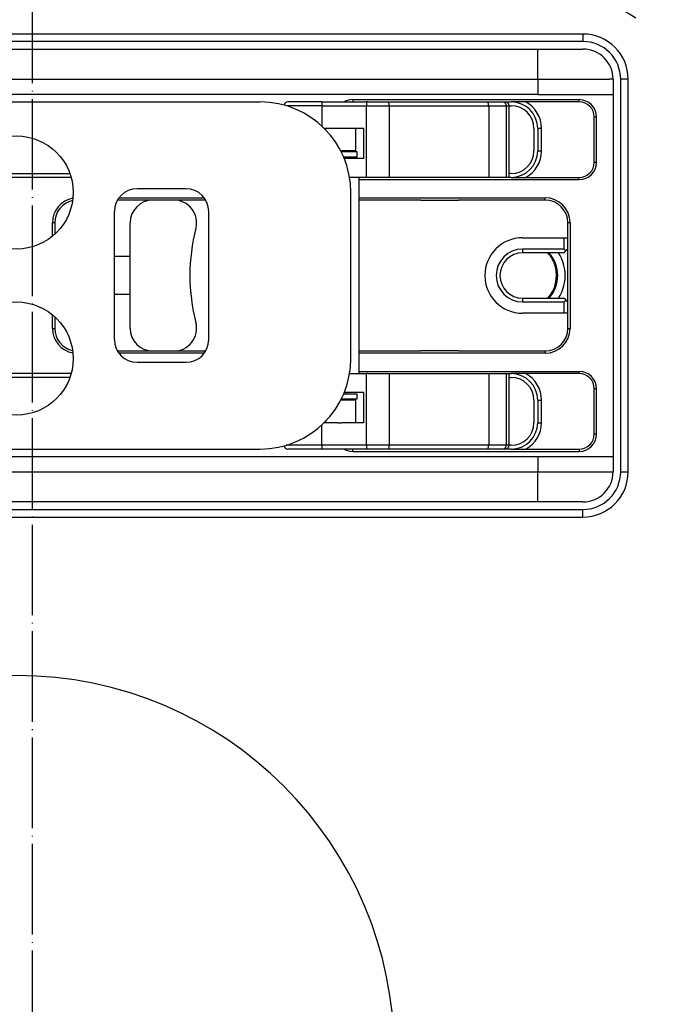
# Model space of a CAD drawing. Extents: x -1765 to 4890, y -3431 to 1272.
# Tile 184 of 189: x 3180 to 3266, y -1715 to -1585. Entities that reach past the tile are written whole.
import ezdxf

# ---------------------------------------------------------------- set-up
doc = ezdxf.new("R2010")
doc.units = 0
doc.linetypes.add('DASHED', pattern=[15, 7, -8])
doc.linetypes.add('DOT_CENTER', pattern=[14, 12, -1, 0, -1])
doc.layers.get('0').update_dxf_attribs({"linetype": 'CONTINUOUS'})
doc.layers.add('1', color=7, linetype='CONTINUOUS')

# ---------------------------------------------------------------- blocks, each defined once
blk = doc.blocks.new('HEADPLATE_EG__263', base_point=(2634.3, -2091.02))
at = {"layer": '1', "color": 1, "linetype": 'DOT_CENTER'}
blk.add_line((3182.06, -1960), (3182.06, -1483.75), dxfattribs=at)
at = {"layer": '1', "color": 7, "linetype": 'DASHED'}
blk.add_circle((3182.06, -1721.88), 158.75, dxfattribs=at)
blk.add_arc((3182.06, -1721.88), 166.69, -72.6343, 72.6343, dxfattribs=at)
blk = doc.blocks.new('Z_STAGE_PLATE__782', base_point=(3259, -1648.88))
at = {"color": 1, "linetype": 'CONTINUOUS'}
for p, q in [((3158, -1588.88), (3202, -1588.88)), ((3202, -1588.88), (3204, -1588.88)), ((3204, -1588.88), (3205, -1588.88)), ((3205, -1588.88), (3207, -1588.88)), ((3207, -1588.88), (3233.5, -1588.88)), ((3233.5, -1588.88), (3235.5, -1588.88)), ((3235.5, -1588.88), (3236, -1588.88)), ((3236, -1588.88), (3236.5, -1588.88)), ((3236.5, -1588.88), (3238.5, -1588.88)), ((3238.5, -1588.88), (3249, -1588.88)), ((3249, -1588.88), (3255, -1588.88)), ((3249, -1592.88), (3249, -1588.88)), ((3158, -1592.88), (3202, -1592.88)), ((3202, -1592.88), (3202.5, -1592.88)), ((3202.5, -1592.88), (3206.5, -1592.88)), ((3206.5, -1592.88), (3206.94, -1592.88)), ((3206.94, -1592.88), (3207, -1592.88)), ((3207, -1592.88), (3233.5, -1592.88)), ((3233.5, -1592.88), (3234, -1592.88)), ((3234, -1592.88), (3238, -1592.88)), ((3238, -1592.88), (3238.44, -1592.88)), ((3238.44, -1592.88), (3238.5, -1592.88)), ((3238.5, -1592.88), (3249, -1592.88)), ((3249, -1592.88), (3258.5, -1592.88)), ((3249, -1592.88), (3249, -1594.88)), ((3259, -1592.88), (3258.5, -1592.88)), ((3259, -1592.88), (3259, -1594.88)), ((3249, -1594.88), (3111, -1594.88)), ((3249, -1594.88), (3259, -1594.88)), ((3259, -1594.88), (3259, -1642.88)), ((3224.5, -1595.58), (3254.5, -1595.58)), ((3224.5, -1595.58), (3224.5, -1595.88)), ((3224.5, -1595.88), (3226.34, -1595.88)), ((3226.5, -1595.88), (3226.34, -1595.88)), ((3226.5, -1595.88), (3229.09, -1595.88)), ((3229.09, -1595.88), (3242.26, -1595.88)), ((3242.26, -1595.88), (3244.35, -1595.88)), ((3244.35, -1595.88), (3244.71, -1595.88)), ((3244.71, -1595.88), (3245.5, -1595.88)), ((3254.5, -1595.88), (3245.5, -1595.88)), ((3254.5, -1595.88), (3254.5, -1595.58)), ((3256.8, -1597.88), (3256.5, -1597.88)), ((3256.5, -1603.88), (3256.5, -1597.88)), ((3256.8, -1603.88), (3256.8, -1597.88)), ((3256.5, -1603.88), (3256.8, -1603.88)), ((3225.31, -1605.88), (3224.5, -1605.88)), ((3226.34, -1605.88), (3225.31, -1605.88)), ((3226.5, -1605.88), (3226.34, -1605.88)), ((3229.34, -1605.88), (3226.5, -1605.88)), ((3242.51, -1605.88), (3229.34, -1605.88)), ((3244.83, -1605.88), (3242.51, -1605.88)), ((3245.21, -1605.88), (3244.83, -1605.88)), ((3245.5, -1605.88), (3245.21, -1605.88)), ((3245.5, -1605.88), (3254.5, -1605.88)), ((3254.5, -1606.18), (3254.5, -1605.88)), ((3225.31, -1606.18), (3254.5, -1606.18)), ((3198, -1608.88), (3193.31, -1608.88)), ((3193.51, -1608.58), (3204.81, -1608.58)), ((3200.8, -1608.88), (3198, -1608.88)), ((3204, -1608.88), (3200.8, -1608.88)), ((3205.01, -1608.88), (3204, -1608.88)), ((3225.31, -1608.58), (3250, -1608.58)), ((3233.5, -1608.88), (3225.31, -1608.88)), ((3233.5, -1608.88), (3238.5, -1608.88)), ((3245.9, -1608.88), (3238.5, -1608.88)), ((3250, -1608.88), (3245.9, -1608.88)), ((3250, -1608.88), (3250, -1608.58)), ((3184.7, -1613.69), (3184.7, -1611.88)), ((3185, -1611.88), (3184.7, -1611.88)), ((3185, -1611.88), (3185, -1613.43)), ((3253.3, -1611.88), (3253, -1611.88)), ((3253, -1613.88), (3253, -1611.88)), ((3253.3, -1611.88), (3253.3, -1625.88)), ((3253, -1615.38), (3253, -1613.88)), ((3253, -1622.38), (3253, -1615.38)), ((3253, -1623.88), (3253, -1622.38)), ((3184.7, -1625.88), (3184.7, -1624.07)), ((3253, -1625.88), (3253, -1623.88)), ((3185, -1624.33), (3185, -1625.88)), ((3184.7, -1625.88), (3185, -1625.88)), ((3253, -1625.88), (3253.3, -1625.88)), ((3193.31, -1628.88), (3198, -1628.88)), ((3204.81, -1629.18), (3193.51, -1629.18)), ((3198, -1628.88), (3200.8, -1628.88)), ((3200.8, -1628.88), (3204.5, -1628.88)), ((3204.5, -1628.88), (3205.01, -1628.88)), ((3225.31, -1628.88), (3233.5, -1628.88)), ((3250, -1629.18), (3225.31, -1629.18)), ((3238.5, -1628.88), (3233.5, -1628.88)), ((3238.5, -1628.88), (3246, -1628.88)), ((3246, -1628.88), (3250, -1628.88)), ((3250, -1628.88), (3250, -1629.18)), ((3224.5, -1631.88), (3225.31, -1631.88)), ((3225.31, -1631.58), (3254.5, -1631.58)), ((3225.31, -1631.88), (3226.34, -1631.88)), ((3226.5, -1631.88), (3226.34, -1631.88)), ((3226.5, -1631.88), (3229.34, -1631.88)), ((3229.34, -1631.88), (3242.51, -1631.88)), ((3242.51, -1631.88), (3244.83, -1631.88)), ((3244.83, -1631.88), (3245.21, -1631.88)), ((3245.21, -1631.88), (3245.5, -1631.88)), ((3254.5, -1631.88), (3245.5, -1631.88)), ((3254.5, -1631.88), (3254.5, -1631.58)), ((3256.8, -1633.88), (3256.5, -1633.88)), ((3256.5, -1639.88), (3256.5, -1633.88)), ((3256.8, -1639.88), (3256.8, -1633.88)), ((3256.8, -1639.88), (3256.5, -1639.88)), ((3224.5, -1642.18), (3224.5, -1641.88)), ((3226.34, -1641.88), (3224.5, -1641.88)), ((3224.5, -1642.18), (3254.5, -1642.18)), ((3226.5, -1641.88), (3226.34, -1641.88)), ((3229.09, -1641.88), (3226.5, -1641.88)), ((3242.26, -1641.88), (3229.09, -1641.88)), ((3244.35, -1641.88), (3242.26, -1641.88)), ((3244.71, -1641.88), (3244.35, -1641.88)), ((3245.5, -1641.88), (3244.71, -1641.88)), ((3245.5, -1641.88), (3254.5, -1641.88)), ((3254.5, -1641.88), (3254.5, -1642.18)), ((3111, -1642.88), (3249, -1642.88)), ((3249, -1642.88), (3249, -1644.88)), ((3249, -1642.88), (3259, -1642.88)), ((3259, -1642.88), (3259, -1644.88)), ((3158, -1644.88), (3202, -1644.88)), ((3202, -1644.88), (3202.5, -1644.88)), ((3202.5, -1644.88), (3206.5, -1644.88)), ((3206.5, -1644.88), (3207, -1644.88)), ((3207, -1644.88), (3233.5, -1644.88)), ((3233.5, -1644.88), (3234, -1644.88)), ((3234, -1644.88), (3238, -1644.88)), ((3238, -1644.88), (3238.5, -1644.88)), ((3238.5, -1644.88), (3249, -1644.88)), ((3249, -1648.88), (3249, -1644.88)), ((3249, -1644.88), (3258.5, -1644.88)), ((3258.5, -1644.88), (3259, -1644.88)), ((3202, -1648.88), (3158, -1648.88)), ((3204, -1648.88), (3202, -1648.88)), ((3205, -1648.88), (3204, -1648.88)), ((3207, -1648.88), (3205, -1648.88)), ((3233.5, -1648.88), (3207, -1648.88)), ((3235.5, -1648.88), (3233.5, -1648.88)), ((3236, -1648.88), (3235.5, -1648.88)), ((3236.5, -1648.88), (3236, -1648.88)), ((3238.5, -1648.88), (3236.5, -1648.88)), ((3249, -1648.88), (3238.5, -1648.88)), ((3255, -1648.88), (3249, -1648.88))]:
    blk.add_line(p, q, dxfattribs=at)
for centre, radius, start, end in [((3255, -1592.88), 4, 0, 90), ((3224.5, -1597.88), 2.3, 90, 119.5918), ((3254.5, -1597.88), 2.3, 0, 90), ((3254.5, -1597.88), 2, 0, 90), ((3254.5, -1603.88), 2.3, -90, 0), ((3254.5, -1603.88), 2, -90, 0), ((3188, -1611.88), 3.3, 100.1768, 180), ((3188, -1611.88), 3, 101.9521, 180), ((3250, -1611.88), 3.3, 0, 90), ((3250, -1611.88), 3, 0, 90), ((3188, -1625.88), 3.3, 180, -100.1768), ((3188, -1625.88), 3, 180, -101.9521), ((3250, -1625.88), 3, -90, 0), ((3250, -1625.88), 3.3, -90, 0), ((3254.5, -1633.88), 2.3, 0, 90), ((3254.5, -1633.88), 2, 0, 90), ((3254.5, -1639.88), 2.3, -90, 0), ((3254.5, -1639.88), 2, -90, 0), ((3224.5, -1639.88), 2.3, -119.5918, -90), ((3255, -1644.88), 4, -90, 0)]:
    blk.add_arc(centre, radius, start, end, dxfattribs=at)
blk = doc.blocks.new('PIN_E7018-23703_1__783', base_point=(3238.5, -1648.88))
at = {"color": 1, "linetype": 'CONTINUOUS'}
for p, q in [((3233.5, -1644.88), (3234, -1644.88)), ((3234, -1644.88), (3238, -1644.88)), ((3238, -1644.88), (3238.5, -1644.88)), ((3235.5, -1648.88), (3233.5, -1648.88)), ((3238.5, -1648.88), (3236.5, -1648.88))]:
    blk.add_line(p, q, dxfattribs=at)
blk = doc.blocks.new('PIN_E7018-23703_2__784', base_point=(3207, -1648.88))
at = {"color": 1, "linetype": 'CONTINUOUS'}
for p, q in [((3202, -1644.88), (3202.5, -1644.88)), ((3202.5, -1644.88), (3206.5, -1644.88)), ((3206.5, -1644.88), (3207, -1644.88)), ((3204, -1648.88), (3202, -1648.88)), ((3207, -1648.88), (3205, -1648.88))]:
    blk.add_line(p, q, dxfattribs=at)
blk = doc.blocks.new('PIN_E7018-23703_7__788', base_point=(3207, -1592.88))
at = {"color": 1, "linetype": 'CONTINUOUS'}
for p, q in [((3202, -1588.88), (3204, -1588.88)), ((3205, -1588.88), (3207, -1588.88)), ((3202, -1592.88), (3202.5, -1592.88)), ((3202.5, -1592.88), (3206.5, -1592.88)), ((3206.5, -1592.88), (3206.94, -1592.88)), ((3206.94, -1592.88), (3207, -1592.88))]:
    blk.add_line(p, q, dxfattribs=at)
blk = doc.blocks.new('PIN_E7018-23703_8__789', base_point=(3238.5, -1592.88))
at = {"color": 1, "linetype": 'CONTINUOUS'}
for p, q in [((3233.5, -1588.88), (3235.5, -1588.88)), ((3236.5, -1588.88), (3238.5, -1588.88)), ((3233.5, -1592.88), (3234, -1592.88)), ((3234, -1592.88), (3238, -1592.88)), ((3238, -1592.88), (3238.44, -1592.88)), ((3238.44, -1592.88), (3238.5, -1592.88))]:
    blk.add_line(p, q, dxfattribs=at)
blk = doc.blocks.new('LATCHPINS__791', base_point=(3238.5, -1648.88))
for name, p in [('PIN_E7018-23703_7__788', (3207, -1592.88)), ('PIN_E7018-23703_8__789', (3238.5, -1592.88)), ('PIN_E7018-23703_2__784', (3207, -1648.88)), ('PIN_E7018-23703_1__783', (3238.5, -1648.88))]:
    blk.add_blockref(name, p)
blk = doc.blocks.new('RAIL_E7018-23701_2__793', base_point=(3224.91, -1605.88))
at = {"color": 1, "linetype": 'CONTINUOUS'}
for p, q in [((3121.04, -1596.38), (3121.54, -1595.88)), ((3121.04, -1596.38), (3121.04, -1599.38)), ((3121.04, -1596.38), (3122.54, -1596.38)), ((3121.54, -1595.88), (3122.54, -1595.88)), ((3122.54, -1596.38), (3122.54, -1595.88)), ((3122.54, -1595.88), (3126.5, -1595.88)), ((3122.54, -1596.38), (3122.54, -1599.38)), ((3126.5, -1595.88), (3127.5, -1595.88)), ((3127.5, -1595.88), (3133.41, -1595.88)), ((3133.41, -1595.88), (3133.5, -1595.88)), ((3133.41, -1596.38), (3133.5, -1596.38)), ((3133.5, -1595.88), (3134.33, -1595.88)), ((3139.3, -1595.88), (3134.33, -1595.88)), ((3139.3, -1595.88), (3142.5, -1595.88)), ((3142.5, -1595.88), (3147.09, -1595.88)), ((3147.09, -1595.88), (3195.41, -1595.88)), ((3195.41, -1595.88), (3206.28, -1595.88)), ((3206.28, -1595.88), (3207.28, -1595.88)), ((3107.91, -1599.38), (3103.91, -1599.38)), ((3103.91, -1602.38), (3103.91, -1599.38)), ((3107.91, -1602.38), (3107.91, -1599.38)), ((3110.5, -1599.38), (3107.91, -1599.38)), ((3111, -1599.38), (3110.5, -1599.38)), ((3111.5, -1599.38), (3111, -1599.38)), ((3121.04, -1599.38), (3111.5, -1599.38)), ((3122.54, -1599.38), (3121.04, -1599.38)), ((3220.91, -1599.38), (3220.71, -1599.38)), ((3222.5, -1599.38), (3220.91, -1599.38)), ((3220.91, -1599.58), (3220.91, -1599.38)), ((3223, -1599.38), (3222.5, -1599.38)), ((3223.5, -1599.38), (3223, -1599.38)), ((3224.91, -1599.38), (3223.5, -1599.38)), ((3224.91, -1602.38), (3224.91, -1599.38)), ((3107.91, -1602.38), (3103.91, -1602.38)), ((3110.5, -1602.38), (3107.91, -1602.38)), ((3110.5, -1602.38), (3111, -1602.38)), ((3111.5, -1602.38), (3111, -1602.38)), ((3121.04, -1602.38), (3111.5, -1602.38)), ((3122.54, -1602.38), (3121.04, -1602.38)), ((3121.04, -1602.38), (3121.04, -1605.38)), ((3122.54, -1602.38), (3122.54, -1605.38)), ((3222.91, -1602.38), (3223, -1602.38)), ((3223.5, -1602.38), (3223, -1602.38)), ((3224.91, -1602.38), (3223.5, -1602.38)), ((3122.54, -1605.38), (3121.04, -1605.38)), ((3121.04, -1605.38), (3121.54, -1605.88)), ((3122.54, -1605.88), (3121.54, -1605.88)), ((3122.54, -1605.38), (3122.54, -1605.88)), ((3127, -1605.88), (3122.54, -1605.88)), ((3128, -1605.88), (3127, -1605.88)), ((3133.41, -1605.88), (3128, -1605.88)), ((3133.5, -1605.38), (3133.41, -1605.38)), ((3133.46, -1605.88), (3133.41, -1605.88)), ((3133.5, -1605.88), (3133.46, -1605.88)), ((3138.43, -1605.88), (3133.5, -1605.88)), ((3138.74, -1605.88), (3138.43, -1605.88)), ((3187.18, -1605.88), (3172.73, -1605.88)), ((3172.88, -1605.38), (3187.03, -1605.38))]:
    blk.add_line(p, q, dxfattribs=at)
blk = doc.blocks.new('RAIL_E7018-23701_1__794', base_point=(3224.91, -1641.88))
at = {"color": 1, "linetype": 'CONTINUOUS'}
for p, q in [((3121.04, -1632.38), (3121.54, -1631.88)), ((3121.54, -1631.88), (3122.54, -1631.88)), ((3122.54, -1631.88), (3127, -1631.88)), ((3122.54, -1632.38), (3122.54, -1631.88)), ((3127, -1631.88), (3128, -1631.88)), ((3128, -1631.88), (3133.41, -1631.88)), ((3133.41, -1631.88), (3133.46, -1631.88)), ((3133.46, -1631.88), (3133.5, -1631.88)), ((3133.5, -1631.88), (3138.43, -1631.88)), ((3138.74, -1631.88), (3138.43, -1631.88)), ((3187.18, -1631.88), (3172.73, -1631.88)), ((3121.04, -1632.38), (3121.04, -1635.38)), ((3121.04, -1632.38), (3122.54, -1632.38)), ((3122.54, -1632.38), (3122.54, -1635.38)), ((3133.41, -1632.38), (3133.5, -1632.38)), ((3187.03, -1632.38), (3172.88, -1632.38)), ((3103.91, -1638.38), (3103.91, -1635.38)), ((3107.91, -1635.38), (3103.91, -1635.38)), ((3110.5, -1635.38), (3107.91, -1635.38)), ((3107.91, -1638.38), (3107.91, -1635.38)), ((3111, -1635.38), (3110.5, -1635.38)), ((3111.5, -1635.38), (3111, -1635.38)), ((3121.04, -1635.38), (3111.5, -1635.38)), ((3122.54, -1635.38), (3121.04, -1635.38)), ((3223, -1635.38), (3222.91, -1635.38)), ((3223.5, -1635.38), (3223, -1635.38)), ((3224.91, -1635.38), (3223.5, -1635.38)), ((3224.91, -1638.38), (3224.91, -1635.38)), ((3107.91, -1638.38), (3103.91, -1638.38)), ((3110.5, -1638.38), (3107.91, -1638.38)), ((3110.5, -1638.38), (3111, -1638.38)), ((3111.5, -1638.38), (3111, -1638.38)), ((3121.04, -1638.38), (3111.5, -1638.38)), ((3121.04, -1638.38), (3121.04, -1641.38)), ((3122.54, -1638.38), (3121.04, -1638.38)), ((3122.54, -1638.38), (3122.54, -1641.38)), ((3220.91, -1638.38), (3220.71, -1638.38)), ((3220.91, -1638.38), (3220.91, -1638.18)), ((3222.5, -1638.38), (3220.91, -1638.38)), ((3222.5, -1638.38), (3223, -1638.38)), ((3223.5, -1638.38), (3223, -1638.38)), ((3224.91, -1638.38), (3223.5, -1638.38)), ((3122.54, -1641.38), (3121.04, -1641.38)), ((3121.04, -1641.38), (3121.54, -1641.88)), ((3122.54, -1641.88), (3121.54, -1641.88)), ((3122.54, -1641.38), (3122.54, -1641.88)), ((3126.5, -1641.88), (3122.54, -1641.88)), ((3127.5, -1641.88), (3126.5, -1641.88)), ((3133.41, -1641.88), (3127.5, -1641.88)), ((3133.5, -1641.38), (3133.41, -1641.38)), ((3133.5, -1641.88), (3133.41, -1641.88)), ((3133.5, -1641.88), (3134.33, -1641.88)), ((3139.3, -1641.88), (3134.33, -1641.88)), ((3139.3, -1641.88), (3142.5, -1641.88)), ((3142.5, -1641.88), (3147.09, -1641.88)), ((3147.09, -1641.88), (3195.41, -1641.88)), ((3195.41, -1641.88), (3206.28, -1641.88)), ((3206.28, -1641.88), (3207.28, -1641.88))]:
    blk.add_line(p, q, dxfattribs=at)
blk = doc.blocks.new('PIN_E7018-23702_1__796', base_point=(3222.91, -1641.88))
at = {"color": 1, "linetype": 'CONTINUOUS'}
for p, q in [((3220.41, -1595.88), (3218.21, -1595.88)), ((3220.41, -1595.88), (3222.61, -1595.88)), ((3222.91, -1602.39), (3222.91, -1602.38)), ((3222.91, -1635.38), (3222.91, -1635.37)), ((3220.41, -1641.88), (3218.21, -1641.88)), ((3222.61, -1641.88), (3220.41, -1641.88))]:
    blk.add_line(p, q, dxfattribs=at)
blk = doc.blocks.new('CAM_E7018-25002__797', base_point=(3245.21, -1641.88))
at = {"color": 1, "linetype": 'CONTINUOUS'}
for p, q in [((3220.41, -1596.38), (3215.67, -1596.38)), ((3218.21, -1595.88), (3215.91, -1595.88)), ((3220.41, -1595.88), (3218.21, -1595.88)), ((3220.41, -1595.88), (3222.61, -1595.88)), ((3220.41, -1595.88), (3220.41, -1596.38)), ((3220.41, -1596.38), (3226.34, -1596.38)), ((3220.41, -1596.38), (3220.41, -1599.09)), ((3222.61, -1595.88), (3224.5, -1595.88)), ((3224.5, -1595.88), (3226.34, -1595.88)), ((3226.5, -1595.88), (3226.34, -1595.88)), ((3226.34, -1595.88), (3226.34, -1596.38)), ((3226.34, -1605.88), (3226.34, -1596.38)), ((3226.5, -1596.38), (3226.34, -1596.38)), ((3226.5, -1595.88), (3229.09, -1595.88)), ((3226.5, -1596.38), (3229.34, -1596.38)), ((3229.09, -1595.88), (3242.26, -1595.88)), ((3229.34, -1596.38), (3229.34, -1605.88)), ((3229.34, -1596.38), (3232.5, -1596.38)), ((3232.5, -1596.38), (3239.5, -1596.38)), ((3239.5, -1596.38), (3242.51, -1596.38)), ((3242.26, -1595.88), (3244.35, -1595.88)), ((3242.51, -1596.38), (3242.51, -1605.88)), ((3242.51, -1596.38), (3244.83, -1596.38)), ((3244.35, -1595.88), (3244.71, -1595.88)), ((3244.83, -1596.38), (3244.83, -1605.88)), ((3244.83, -1596.38), (3245.21, -1596.38)), ((3245.21, -1605.88), (3245.21, -1596.38)), ((3220.91, -1599.38), (3220.71, -1599.38)), ((3222.5, -1599.38), (3220.91, -1599.38)), ((3223, -1599.38), (3222.5, -1599.38)), ((3223.5, -1599.38), (3223, -1599.38)), ((3224.91, -1599.38), (3223.5, -1599.38)), ((3225.91, -1599.38), (3224.91, -1599.38)), ((3225.91, -1599.38), (3225.91, -1603.38)), ((3225.91, -1603.38), (3223.37, -1603.38)), ((3224.5, -1605.88), (3224.07, -1605.88)), ((3225.31, -1605.88), (3224.5, -1605.88)), ((3226.34, -1605.88), (3225.31, -1605.88)), ((3225.31, -1605.88), (3225.31, -1631.88)), ((3226.5, -1605.88), (3226.34, -1605.88)), ((3229.34, -1605.88), (3226.5, -1605.88)), ((3242.51, -1605.88), (3229.34, -1605.88)), ((3244.83, -1605.88), (3242.51, -1605.88)), ((3245.21, -1605.88), (3244.83, -1605.88)), ((3224.07, -1631.88), (3224.5, -1631.88)), ((3224.5, -1631.88), (3225.31, -1631.88)), ((3225.31, -1631.88), (3226.34, -1631.88)), ((3226.34, -1641.38), (3226.34, -1631.88)), ((3226.5, -1631.88), (3226.34, -1631.88)), ((3226.5, -1631.88), (3229.34, -1631.88)), ((3229.34, -1631.88), (3229.34, -1641.38)), ((3229.34, -1631.88), (3242.51, -1631.88)), ((3242.51, -1631.88), (3242.51, -1641.38)), ((3242.51, -1631.88), (3244.83, -1631.88)), ((3244.83, -1631.88), (3244.83, -1641.38)), ((3244.83, -1631.88), (3245.21, -1631.88)), ((3245.21, -1641.38), (3245.21, -1631.88)), ((3225.91, -1634.38), (3223.37, -1634.38)), ((3225.91, -1634.38), (3225.91, -1638.38)), ((3220.91, -1638.38), (3220.71, -1638.38)), ((3222.5, -1638.38), (3220.91, -1638.38)), ((3222.5, -1638.38), (3223, -1638.38)), ((3223.5, -1638.38), (3223, -1638.38)), ((3224.91, -1638.38), (3223.5, -1638.38)), ((3225.91, -1638.38), (3224.91, -1638.38)), ((3220.41, -1641.38), (3220.41, -1638.67)), ((3220.41, -1641.38), (3215.67, -1641.38)), ((3218.21, -1641.88), (3215.91, -1641.88)), ((3220.41, -1641.88), (3218.21, -1641.88)), ((3220.41, -1641.38), (3220.41, -1641.88)), ((3226.34, -1641.38), (3220.41, -1641.38)), ((3222.61, -1641.88), (3220.41, -1641.88)), ((3224.5, -1641.88), (3222.61, -1641.88)), ((3226.34, -1641.88), (3224.5, -1641.88)), ((3226.34, -1641.38), (3226.34, -1641.88)), ((3226.5, -1641.38), (3226.34, -1641.38)), ((3226.5, -1641.88), (3226.34, -1641.88)), ((3229.34, -1641.38), (3226.5, -1641.38)), ((3229.09, -1641.88), (3226.5, -1641.88)), ((3242.26, -1641.88), (3229.09, -1641.88)), ((3232.5, -1641.38), (3229.34, -1641.38)), ((3239.5, -1641.38), (3232.5, -1641.38)), ((3242.51, -1641.38), (3239.5, -1641.38)), ((3244.35, -1641.88), (3242.26, -1641.88)), ((3244.83, -1641.38), (3242.51, -1641.38)), ((3244.71, -1641.88), (3244.35, -1641.88)), ((3245.21, -1641.38), (3244.83, -1641.38))]:
    blk.add_line(p, q, dxfattribs=at)
for centre, start, end in [((3215.91, -1596.38), 90, 171.6987), ((3244.71, -1596.38), 0, 90), ((3215.91, -1641.38), -171.6987, -90), ((3244.71, -1641.38), -90, 0)]:
    blk.add_arc(centre, 0.5, start, end, dxfattribs=at)
for points in [[(3229.34, -1596.38), (3229.34, -1596.29), (3229.33, -1596.2), (3229.28, -1596.05), (3229.25, -1595.99), (3229.18, -1595.9), (3229.13, -1595.88), (3229.09, -1595.88)], [(3242.51, -1596.38), (3242.51, -1596.29), (3242.5, -1596.2), (3242.46, -1596.05), (3242.42, -1595.99), (3242.35, -1595.9), (3242.3, -1595.88), (3242.26, -1595.88)], [(3244.83, -1596.38), (3244.83, -1596.29), (3244.8, -1596.2), (3244.72, -1596.05), (3244.66, -1595.99), (3244.52, -1595.9), (3244.43, -1595.88), (3244.35, -1595.88)], [(3229.09, -1641.88), (3229.13, -1641.88), (3229.18, -1641.86), (3229.25, -1641.77), (3229.28, -1641.7), (3229.33, -1641.55), (3229.34, -1641.47), (3229.34, -1641.38)], [(3242.26, -1641.88), (3242.3, -1641.88), (3242.35, -1641.86), (3242.42, -1641.77), (3242.46, -1641.7), (3242.5, -1641.55), (3242.51, -1641.47), (3242.51, -1641.38)], [(3244.35, -1641.88), (3244.43, -1641.88), (3244.52, -1641.86), (3244.66, -1641.77), (3244.72, -1641.7), (3244.8, -1641.55), (3244.83, -1641.47), (3244.83, -1641.38)]]:
    blk.add_open_spline(points, degree=3, knots=[0, 0, 0, 0, 1, 1, 2, 2, 3, 3, 3, 3], dxfattribs=at)
blk = doc.blocks.new('RETAIN_RING_DIN6799-4__798', base_point=(3225.06, -1603.18))
at = {"color": 1, "linetype": 'CONTINUOUS'}
for p, q in [((3225.06, -1602.48), (3222.96, -1602.48)), ((3225.06, -1603.18), (3223.28, -1603.18)), ((3225.06, -1603.18), (3225.06, -1602.48))]:
    blk.add_line(p, q, dxfattribs=at)
blk = doc.blocks.new('RETAIN_RING_DIN6799-4__799', base_point=(3225.06, -1635.28))
at = {"color": 1, "linetype": 'CONTINUOUS'}
for p, q in [((3225.06, -1634.58), (3223.28, -1634.58)), ((3225.06, -1635.28), (3225.06, -1634.58)), ((3225.06, -1635.28), (3222.96, -1635.28))]:
    blk.add_line(p, q, dxfattribs=at)
blk = doc.blocks.new('LEVER_E7018-25001__801', base_point=(3224.24, -1641.88))
at = {"color": 1, "linetype": 'CONTINUOUS'}
for p, q in [((3116.42, -1595.88), (3116.84, -1595.88)), ((3116.84, -1595.88), (3117.24, -1595.88)), ((3117.24, -1595.88), (3118.67, -1595.88)), ((3118.67, -1595.88), (3119.67, -1595.88)), ((3119.67, -1595.88), (3121.54, -1595.88)), ((3121.54, -1595.88), (3122.54, -1595.88)), ((3122.54, -1595.88), (3126.5, -1595.88)), ((3126.5, -1595.88), (3127.5, -1595.88)), ((3127.5, -1595.88), (3133.41, -1595.88)), ((3133.41, -1595.88), (3133.5, -1595.88)), ((3133.5, -1595.88), (3134.33, -1595.88)), ((3139.3, -1595.88), (3134.33, -1595.88)), ((3139.3, -1595.88), (3142.5, -1595.88)), ((3142.5, -1595.88), (3147.09, -1595.88)), ((3147.09, -1595.88), (3195.41, -1595.88)), ((3147.09, -1596.88), (3147.09, -1595.88)), ((3195.41, -1595.88), (3206.28, -1595.88)), ((3206.28, -1595.88), (3207.28, -1595.88)), ((3207.28, -1595.88), (3212.24, -1595.88)), ((3115.91, -1596.88), (3115.42, -1596.88)), ((3115.42, -1599.38), (3115.42, -1596.88)), ((3116.64, -1596.88), (3115.91, -1596.88)), ((3115.91, -1596.88), (3115.91, -1599.38)), ((3116.64, -1596.88), (3117.81, -1596.88)), ((3116.64, -1596.88), (3116.64, -1599.38)), ((3118.81, -1596.88), (3117.81, -1596.88)), ((3117.81, -1596.88), (3117.81, -1599.38)), ((3121.04, -1596.88), (3118.81, -1596.88)), ((3118.81, -1596.88), (3118.81, -1599.38)), ((3138.43, -1596.88), (3147.09, -1596.88)), ((3147.09, -1596.88), (3147.09, -1640.88)), ((3115.42, -1605.88), (3115.42, -1602.38)), ((3115.91, -1602.38), (3115.91, -1605.88)), ((3116.64, -1602.38), (3116.64, -1605.88)), ((3117.81, -1602.38), (3117.81, -1605.88)), ((3118.81, -1602.38), (3118.81, -1605.88)), ((3115.91, -1605.88), (3115.42, -1605.88)), ((3116.64, -1605.88), (3115.91, -1605.88)), ((3117.81, -1605.88), (3116.64, -1605.88)), ((3118.81, -1605.88), (3117.81, -1605.88)), ((3121.54, -1605.88), (3118.81, -1605.88)), ((3122.54, -1605.88), (3121.54, -1605.88)), ((3127, -1605.88), (3122.54, -1605.88)), ((3128, -1605.88), (3127, -1605.88)), ((3133.41, -1605.88), (3128, -1605.88)), ((3133.46, -1605.88), (3133.41, -1605.88)), ((3133.5, -1605.88), (3133.46, -1605.88)), ((3138.43, -1605.88), (3133.5, -1605.88)), ((3138.74, -1605.88), (3138.43, -1605.88)), ((3138.74, -1631.88), (3138.74, -1605.88)), ((3164, -1607.38), (3157.5, -1607.38)), ((3202.41, -1607.38), (3195.91, -1607.38)), ((3224.24, -1629.88), (3224.24, -1607.88)), ((3154.5, -1610.38), (3154.5, -1627.38)), ((3167, -1627.38), (3167, -1610.38)), ((3192.91, -1627.38), (3192.91, -1610.38)), ((3205.41, -1627.38), (3205.41, -1610.38)), ((3157.5, -1630.38), (3164, -1630.38)), ((3195.91, -1630.38), (3202.41, -1630.38)), ((3115.42, -1635.38), (3115.42, -1631.88)), ((3115.42, -1631.88), (3115.91, -1631.88)), ((3115.91, -1631.88), (3115.91, -1635.38)), ((3115.91, -1631.88), (3116.64, -1631.88)), ((3116.64, -1631.88), (3116.64, -1635.38)), ((3116.64, -1631.88), (3117.81, -1631.88)), ((3117.81, -1631.88), (3117.81, -1635.38)), ((3117.81, -1631.88), (3118.81, -1631.88)), ((3118.81, -1631.88), (3118.81, -1635.38)), ((3118.81, -1631.88), (3121.54, -1631.88)), ((3121.54, -1631.88), (3122.54, -1631.88)), ((3122.54, -1631.88), (3127, -1631.88)), ((3127, -1631.88), (3128, -1631.88)), ((3128, -1631.88), (3133.41, -1631.88)), ((3133.41, -1631.88), (3133.46, -1631.88)), ((3133.46, -1631.88), (3133.5, -1631.88)), ((3133.5, -1631.88), (3138.43, -1631.88)), ((3138.74, -1631.88), (3138.43, -1631.88)), ((3115.42, -1640.88), (3115.42, -1638.38)), ((3115.91, -1638.38), (3115.91, -1640.88)), ((3116.64, -1638.38), (3116.64, -1640.88)), ((3117.81, -1638.38), (3117.81, -1640.88)), ((3118.81, -1638.38), (3118.81, -1640.88)), ((3115.91, -1640.88), (3115.42, -1640.88)), ((3116.64, -1640.88), (3115.91, -1640.88)), ((3116.64, -1640.88), (3117.81, -1640.88)), ((3118.81, -1640.88), (3117.81, -1640.88)), ((3121.04, -1640.88), (3118.81, -1640.88)), ((3138.43, -1640.88), (3147.09, -1640.88)), ((3147.09, -1641.88), (3147.09, -1640.88)), ((3116.84, -1641.88), (3116.42, -1641.88)), ((3117.24, -1641.88), (3116.84, -1641.88)), ((3118.67, -1641.88), (3117.24, -1641.88)), ((3119.67, -1641.88), (3118.67, -1641.88)), ((3121.54, -1641.88), (3119.67, -1641.88)), ((3122.54, -1641.88), (3121.54, -1641.88)), ((3126.5, -1641.88), (3122.54, -1641.88)), ((3127.5, -1641.88), (3126.5, -1641.88)), ((3133.41, -1641.88), (3127.5, -1641.88)), ((3133.5, -1641.88), (3133.41, -1641.88)), ((3133.5, -1641.88), (3134.33, -1641.88)), ((3139.3, -1641.88), (3134.33, -1641.88)), ((3139.3, -1641.88), (3142.5, -1641.88)), ((3142.5, -1641.88), (3147.09, -1641.88)), ((3147.09, -1641.88), (3195.41, -1641.88)), ((3195.41, -1641.88), (3206.28, -1641.88)), ((3206.28, -1641.88), (3207.28, -1641.88)), ((3207.28, -1641.88), (3212.24, -1641.88))]:
    blk.add_line(p, q, dxfattribs=at)
for centre in [(3179.95, -1607.88), (3179.95, -1629.88)]:
    blk.add_circle(centre, 7.5, dxfattribs=at)
for centre, radius, start, end in [((3116.42, -1596.88), 1, 90, 180), ((3212.24, -1607.88), 12, 0, 90), ((3157.5, -1610.38), 3, 90, 180), ((3164, -1610.38), 3, 0, 90), ((3195.91, -1610.38), 3, 90, 180), ((3202.41, -1610.38), 3, 0, 90), ((3157.5, -1627.38), 3, 180, -90), ((3164, -1627.38), 3, -90, 0), ((3195.91, -1627.38), 3, 180, -90), ((3202.41, -1627.38), 3, -90, 0), ((3212.24, -1629.88), 12, -90, 0), ((3116.42, -1640.88), 1, 180, -90)]:
    blk.add_arc(centre, radius, start, end, dxfattribs=at)
for points in [[(3115.91, -1596.88), (3115.91, -1596.7), (3115.95, -1596.53), (3116.11, -1596.23), (3116.23, -1596.1), (3116.51, -1595.93), (3116.67, -1595.88), (3116.84, -1595.88)], [(3116.64, -1596.88), (3116.64, -1596.7), (3116.67, -1596.53), (3116.77, -1596.23), (3116.85, -1596.1), (3117.03, -1595.93), (3117.14, -1595.88), (3117.24, -1595.88)], [(3118.67, -1595.88), (3118.52, -1595.88), (3118.37, -1595.93), (3118.11, -1596.1), (3118, -1596.23), (3117.85, -1596.53), (3117.81, -1596.7), (3117.81, -1596.88)], [(3118.81, -1596.88), (3118.81, -1596.7), (3118.85, -1596.53), (3119, -1596.23), (3119.11, -1596.1), (3119.37, -1595.93), (3119.52, -1595.88), (3119.67, -1595.88)], [(3139.3, -1595.88), (3139.15, -1595.88), (3139, -1595.93), (3138.74, -1596.1), (3138.63, -1596.23), (3138.47, -1596.53), (3138.43, -1596.7), (3138.43, -1596.88)], [(3116.84, -1641.88), (3116.67, -1641.88), (3116.51, -1641.83), (3116.23, -1641.66), (3116.11, -1641.53), (3115.95, -1641.23), (3115.91, -1641.05), (3115.91, -1640.88)], [(3116.64, -1640.88), (3116.64, -1641.05), (3116.67, -1641.23), (3116.77, -1641.53), (3116.85, -1641.66), (3117.03, -1641.83), (3117.14, -1641.88), (3117.24, -1641.88)], [(3117.81, -1640.88), (3117.81, -1641.05), (3117.85, -1641.23), (3118, -1641.53), (3118.11, -1641.66), (3118.37, -1641.83), (3118.52, -1641.88), (3118.67, -1641.88)], [(3119.67, -1641.88), (3119.52, -1641.88), (3119.37, -1641.83), (3119.11, -1641.66), (3119, -1641.53), (3118.85, -1641.23), (3118.81, -1641.05), (3118.81, -1640.88)], [(3138.43, -1640.88), (3138.43, -1641.05), (3138.47, -1641.23), (3138.63, -1641.53), (3138.74, -1641.66), (3139, -1641.83), (3139.15, -1641.88), (3139.3, -1641.88)]]:
    blk.add_open_spline(points, degree=3, knots=[0, 0, 0, 0, 1, 1, 2, 2, 3, 3, 3, 3], dxfattribs=at)
blk = doc.blocks.new('CLAMP_ASSY__802', base_point=(3245.21, -1641.88))
for name, p in [('RAIL_E7018-23701_2__793', (3224.91, -1605.88)), ('LEVER_E7018-25001__801', (3224.24, -1641.88)), ('CAM_E7018-25002__797', (3245.21, -1641.88)), ('PIN_E7018-23702_1__796', (3222.91, -1641.88)), ('RETAIN_RING_DIN6799-4__798', (3225.06, -1603.18)), ('RAIL_E7018-23701_1__794', (3224.91, -1641.88)), ('RETAIN_RING_DIN6799-4__799', (3225.06, -1635.28))]:
    blk.add_blockref(name, p)
blk = doc.blocks.new('LATCH_E7018-21201_1__803', base_point=(3253, -1628.88))
at = {"color": 1, "linetype": 'CONTINUOUS'}
for p, q in [((3200.8, -1608.88), (3198, -1608.88)), ((3204, -1608.88), (3200.8, -1608.88)), ((3205.01, -1608.88), (3204, -1608.88)), ((3233.5, -1608.88), (3225.31, -1608.88)), ((3233.5, -1608.88), (3238.5, -1608.88)), ((3245.9, -1608.88), (3238.5, -1608.88)), ((3250, -1608.88), (3245.9, -1608.88)), ((3195, -1625.88), (3195, -1611.88)), ((3253, -1613.88), (3253, -1611.88)), ((3247, -1613.88), (3252.5, -1613.88)), ((3252.5, -1615.38), (3252.5, -1613.88)), ((3252.5, -1613.88), (3253, -1613.88)), ((3253, -1615.38), (3253, -1613.88)), ((3247, -1615.38), (3247, -1615.88)), ((3252.5, -1615.38), (3247, -1615.38)), ((3252.5, -1615.88), (3247, -1615.88)), ((3252.5, -1615.38), (3252.75, -1615.63)), ((3252.5, -1615.88), (3252.75, -1615.63)), ((3253, -1615.38), (3252.75, -1615.63)), ((3247, -1621.88), (3247, -1622.38)), ((3247, -1621.88), (3252.5, -1621.88)), ((3247, -1622.38), (3252.5, -1622.38)), ((3252.5, -1621.88), (3252.75, -1622.13)), ((3252.5, -1622.38), (3252.75, -1622.13)), ((3252.5, -1623.88), (3252.5, -1622.38)), ((3252.75, -1622.13), (3253, -1622.38)), ((3253, -1623.88), (3253, -1622.38)), ((3252.5, -1623.88), (3247, -1623.88)), ((3253, -1623.88), (3252.5, -1623.88)), ((3253, -1625.88), (3253, -1623.88)), ((3198, -1628.88), (3200.8, -1628.88)), ((3200.8, -1628.88), (3204.5, -1628.88)), ((3204.5, -1628.88), (3205.01, -1628.88)), ((3225.31, -1628.88), (3233.5, -1628.88)), ((3238.5, -1628.88), (3233.5, -1628.88)), ((3238.5, -1628.88), (3246, -1628.88)), ((3246, -1628.88), (3250, -1628.88))]:
    blk.add_line(p, q, dxfattribs=at)
for centre, radius, start, end in [((3198, -1611.88), 3, 90, 180), ((3200.8, -1611.88), 3, -14.4775, 90), ((3250, -1611.88), 3, 0, 90), ((3227.91, -1618.88), 25, 165.5225, 180), ((3247, -1618.88), 5, 90, -90), ((3247, -1618.88), 3.5, 90, -90), ((3247, -1618.88), 3, 90, -90), ((3227.91, -1618.88), 25, 180, -165.5225), ((3200.8, -1625.88), 3, -90, 14.4775), ((3198, -1625.88), 3, 180, -90), ((3250, -1625.88), 3, -90, 0)]:
    blk.add_arc(centre, radius, start, end, dxfattribs=at)
blk = doc.blocks.new('DOWEL_PIN_5X50_DIN6325_805', base_point=(3195, -1621.38))
at = {"color": 1, "linetype": 'CONTINUOUS'}
for p, q in [((3167, -1616.38), (3165, -1616.38)), ((3195, -1616.38), (3192.91, -1616.38)), ((3167, -1621.38), (3165, -1621.38)), ((3195, -1621.38), (3192.91, -1621.38))]:
    blk.add_line(p, q, dxfattribs=at)
blk = doc.blocks.new('LOCK_ASSY__806', base_point=(3253, -1628.88))
for name, p in [('LATCH_E7018-21201_1__803', (3253, -1628.88)), ('DOWEL_PIN_5X50_DIN6325_805', (3195, -1621.38))]:
    blk.add_blockref(name, p)
blk = doc.blocks.new('Z-STAGE_ASSY__807', base_point=(3259, -1648.88))
for name, p in [('Z_STAGE_PLATE__782', (3259, -1648.88)), ('LATCHPINS__791', (3238.5, -1648.88)), ('CLAMP_ASSY__802', (3245.21, -1641.88)), ('LOCK_ASSY__806', (3253, -1628.88))]:
    blk.add_blockref(name, p)
blk = doc.blocks.new('PLATE_E7018-27702__808', base_point=(3259, -1648.88))
at = {"color": 1, "linetype": 'CONTINUOUS'}
for p, q in [((3105, -1588.88), (3111, -1588.88)), ((3111, -1588.88), (3121.5, -1588.88)), ((3121.5, -1588.88), (3123.5, -1588.88)), ((3123.5, -1588.88), (3124, -1588.88)), ((3124, -1588.88), (3124.5, -1588.88)), ((3124.5, -1588.88), (3126.5, -1588.88)), ((3126.5, -1588.88), (3153, -1588.88)), ((3153, -1588.88), (3155, -1588.88)), ((3155, -1588.88), (3156, -1588.88)), ((3156, -1588.88), (3158, -1588.88)), ((3158, -1588.88), (3202, -1588.88)), ((3202, -1588.88), (3204, -1588.88)), ((3204, -1588.88), (3205, -1588.88)), ((3205, -1588.88), (3207, -1588.88)), ((3207, -1588.88), (3233.5, -1588.88)), ((3233.5, -1588.88), (3235.5, -1588.88)), ((3235.5, -1588.88), (3236, -1588.88)), ((3236, -1588.88), (3236.5, -1588.88)), ((3236.5, -1588.88), (3238.5, -1588.88)), ((3238.5, -1588.88), (3249, -1588.88)), ((3249, -1588.88), (3255, -1588.88)), ((3101, -1594.88), (3101, -1592.88)), ((3101.5, -1592.88), (3101, -1592.88)), ((3259, -1592.88), (3258.5, -1592.88)), ((3259, -1592.88), (3259, -1594.88)), ((3101, -1642.88), (3101, -1594.88)), ((3259, -1594.88), (3259, -1642.88)), ((3114.5, -1595.88), (3116.42, -1595.88)), ((3114.5, -1596.38), (3115.56, -1596.38)), ((3116.42, -1595.88), (3116.84, -1595.88)), ((3116.84, -1595.88), (3117.24, -1595.88)), ((3117.24, -1595.88), (3118.67, -1595.88)), ((3118.67, -1595.88), (3119.67, -1595.88)), ((3119.67, -1595.88), (3121.54, -1595.88)), ((3121.04, -1596.38), (3122.54, -1596.38)), ((3121.54, -1595.88), (3122.54, -1595.88)), ((3122.54, -1595.88), (3126.5, -1595.88)), ((3126.5, -1595.88), (3127.5, -1595.88)), ((3127.5, -1595.88), (3133.41, -1595.88)), ((3133.41, -1595.88), (3133.5, -1595.88)), ((3133.41, -1596.38), (3133.5, -1596.38)), ((3226.5, -1595.88), (3229.09, -1595.88)), ((3226.5, -1596.38), (3229.34, -1596.38)), ((3229.09, -1595.88), (3242.26, -1595.88)), ((3229.34, -1596.38), (3232.5, -1596.38)), ((3232.5, -1596.38), (3239.5, -1596.38)), ((3239.5, -1596.38), (3242.51, -1596.38)), ((3242.26, -1595.88), (3244.35, -1595.88)), ((3242.51, -1596.38), (3244.83, -1596.38)), ((3244.35, -1595.88), (3244.71, -1595.88)), ((3244.71, -1595.88), (3245.5, -1595.88)), ((3244.83, -1596.38), (3245.21, -1596.38)), ((3245.21, -1596.38), (3245.5, -1596.38)), ((3111, -1599.38), (3110.5, -1599.38)), ((3223, -1599.38), (3222.5, -1599.38)), ((3248.5, -1599.38), (3248.5, -1602.38)), ((3249.5, -1599.38), (3249, -1599.38)), ((3249, -1599.38), (3249, -1602.38)), ((3249.5, -1602.38), (3249.5, -1599.38)), ((3110.5, -1602.38), (3111, -1602.38)), ((3222.91, -1602.38), (3223, -1602.38)), ((3249, -1602.38), (3249.5, -1602.38)), ((3115.42, -1605.38), (3114.5, -1605.38)), ((3115.42, -1605.88), (3114.5, -1605.88)), ((3115.91, -1605.88), (3115.42, -1605.88)), ((3116.64, -1605.88), (3115.91, -1605.88)), ((3117.81, -1605.88), (3116.64, -1605.88)), ((3118.81, -1605.88), (3117.81, -1605.88)), ((3121.54, -1605.88), (3118.81, -1605.88)), ((3122.54, -1605.38), (3121.04, -1605.38)), ((3122.54, -1605.88), (3121.54, -1605.88)), ((3127, -1605.88), (3122.54, -1605.88)), ((3128, -1605.88), (3127, -1605.88)), ((3133.41, -1605.88), (3128, -1605.88)), ((3133.5, -1605.38), (3133.41, -1605.38)), ((3133.46, -1605.88), (3133.41, -1605.88)), ((3133.5, -1605.88), (3133.46, -1605.88)), ((3229.34, -1605.88), (3226.5, -1605.88)), ((3242.51, -1605.88), (3229.34, -1605.88)), ((3244.83, -1605.88), (3242.51, -1605.88)), ((3245.21, -1605.88), (3244.83, -1605.88)), ((3245.5, -1605.38), (3245.21, -1605.38)), ((3245.5, -1605.88), (3245.21, -1605.88)), ((3114.5, -1631.88), (3115.42, -1631.88)), ((3115.42, -1631.88), (3115.91, -1631.88)), ((3115.91, -1631.88), (3116.64, -1631.88)), ((3116.64, -1631.88), (3117.81, -1631.88)), ((3117.81, -1631.88), (3118.81, -1631.88)), ((3118.81, -1631.88), (3121.54, -1631.88)), ((3121.54, -1631.88), (3122.54, -1631.88)), ((3122.54, -1631.88), (3127, -1631.88)), ((3127, -1631.88), (3128, -1631.88)), ((3128, -1631.88), (3133.41, -1631.88)), ((3133.41, -1631.88), (3133.46, -1631.88)), ((3133.46, -1631.88), (3133.5, -1631.88)), ((3226.5, -1631.88), (3229.34, -1631.88)), ((3229.34, -1631.88), (3242.51, -1631.88)), ((3242.51, -1631.88), (3244.83, -1631.88)), ((3244.83, -1631.88), (3245.21, -1631.88)), ((3245.21, -1631.88), (3245.5, -1631.88)), ((3114.5, -1632.38), (3115.42, -1632.38)), ((3121.04, -1632.38), (3122.54, -1632.38)), ((3133.41, -1632.38), (3133.5, -1632.38)), ((3245.21, -1632.38), (3245.5, -1632.38)), ((3111, -1635.38), (3110.5, -1635.38)), ((3223, -1635.38), (3222.91, -1635.38)), ((3248.5, -1635.38), (3248.5, -1638.38)), ((3249, -1635.38), (3249.5, -1635.38)), ((3249, -1635.38), (3249, -1638.38)), ((3249.5, -1638.38), (3249.5, -1635.38)), ((3110.5, -1638.38), (3111, -1638.38)), ((3222.5, -1638.38), (3223, -1638.38)), ((3249, -1638.38), (3249.5, -1638.38)), ((3115.56, -1641.38), (3114.5, -1641.38)), ((3116.42, -1641.88), (3114.5, -1641.88)), ((3116.84, -1641.88), (3116.42, -1641.88)), ((3117.24, -1641.88), (3116.84, -1641.88)), ((3118.67, -1641.88), (3117.24, -1641.88)), ((3119.67, -1641.88), (3118.67, -1641.88)), ((3121.54, -1641.88), (3119.67, -1641.88)), ((3122.54, -1641.38), (3121.04, -1641.38)), ((3122.54, -1641.88), (3121.54, -1641.88)), ((3126.5, -1641.88), (3122.54, -1641.88)), ((3127.5, -1641.88), (3126.5, -1641.88)), ((3133.41, -1641.88), (3127.5, -1641.88)), ((3133.5, -1641.38), (3133.41, -1641.38)), ((3133.5, -1641.88), (3133.41, -1641.88)), ((3229.34, -1641.38), (3226.5, -1641.38)), ((3229.09, -1641.88), (3226.5, -1641.88)), ((3242.26, -1641.88), (3229.09, -1641.88)), ((3232.5, -1641.38), (3229.34, -1641.38)), ((3239.5, -1641.38), (3232.5, -1641.38)), ((3242.51, -1641.38), (3239.5, -1641.38)), ((3244.35, -1641.88), (3242.26, -1641.88)), ((3244.83, -1641.38), (3242.51, -1641.38)), ((3244.71, -1641.88), (3244.35, -1641.88)), ((3245.5, -1641.88), (3244.71, -1641.88)), ((3245.21, -1641.38), (3244.83, -1641.38)), ((3245.5, -1641.38), (3245.21, -1641.38)), ((3101, -1644.88), (3101, -1642.88)), ((3259, -1642.88), (3259, -1644.88)), ((3101, -1644.88), (3101.5, -1644.88)), ((3258.5, -1644.88), (3259, -1644.88)), ((3111, -1648.88), (3105, -1648.88)), ((3121.5, -1648.88), (3111, -1648.88)), ((3123.5, -1648.88), (3121.5, -1648.88)), ((3124, -1648.88), (3123.5, -1648.88)), ((3124.5, -1648.88), (3124, -1648.88)), ((3126.5, -1648.88), (3124.5, -1648.88)), ((3153, -1648.88), (3126.5, -1648.88)), ((3155, -1648.88), (3153, -1648.88)), ((3156, -1648.88), (3155, -1648.88)), ((3158, -1648.88), (3156, -1648.88)), ((3202, -1648.88), (3158, -1648.88)), ((3204, -1648.88), (3202, -1648.88)), ((3205, -1648.88), (3204, -1648.88)), ((3207, -1648.88), (3205, -1648.88)), ((3233.5, -1648.88), (3207, -1648.88)), ((3235.5, -1648.88), (3233.5, -1648.88)), ((3236, -1648.88), (3235.5, -1648.88)), ((3236.5, -1648.88), (3236, -1648.88)), ((3238.5, -1648.88), (3236.5, -1648.88)), ((3249, -1648.88), (3238.5, -1648.88)), ((3255, -1648.88), (3249, -1648.88))]:
    blk.add_line(p, q, dxfattribs=at)
for centre, radius, start, end in [((3105, -1592.88), 4, 90, 180), ((3255, -1592.88), 4, 0, 90), ((3114.5, -1599.38), 4, 118.955, 153.7813), ((3114.5, -1599.38), 3.5, 90, 180), ((3114.5, -1599.38), 3, 90, 180), ((3245.5, -1599.38), 3.5, 0, 90), ((3245.5, -1599.38), 3, 0, 90), ((3245.5, -1599.38), 4, 0, 61.045), ((3114.5, -1602.38), 4, -168.463, -166.9971), ((3114.5, -1602.38), 3.5, 180, -178.3628), ((3114.5, -1602.38), 3.5, -166.787, -90), ((3114.5, -1602.38), 3, 180, -178.0898), ((3114.5, -1602.38), 3, -164.534, -90), ((3226.5, -1602.38), 3.5, 180, -178.3628), ((3226.5, -1602.38), 3, 180, -178.0898), ((3226.5, -1602.38), 3, -164.534, -160.5288), ((3245.5, -1602.38), 3.5, -90, 0), ((3245.5, -1602.38), 3, -90, 0), ((3245.5, -1602.38), 4, -61.045, 0), ((3114.5, -1602.38), 4, -153.7813, -118.955), ((3247.05, -1618.88), 4.6, -40.7057, 40.7057), ((3247.05, -1618.88), 5.6, -32.3924, 32.3924), ((3114.5, -1635.38), 4, 118.955, 153.7813), ((3114.5, -1635.38), 3.5, 90, 166.787), ((3245.5, -1635.38), 3.5, 0, 90), ((3245.5, -1635.38), 4, 0, 61.045), ((3114.5, -1635.38), 3, 90, 164.534), ((3245.5, -1635.38), 3, 0, 90), ((3114.5, -1635.38), 4, 166.9971, 168.463), ((3226.5, -1635.38), 3, 160.5288, 164.534), ((3114.5, -1635.38), 3.5, 178.3628, 180), ((3114.5, -1635.38), 3, 178.0898, 180), ((3226.5, -1635.38), 3.5, 178.3628, 180), ((3226.5, -1635.38), 3, 178.0898, 180), ((3114.5, -1638.38), 3.5, 180, -90), ((3114.5, -1638.38), 3, 180, -90), ((3245.5, -1638.38), 3.5, -90, 0), ((3245.5, -1638.38), 3, -90, 0), ((3245.5, -1638.38), 4, -61.045, 0), ((3114.5, -1638.38), 4, -153.7813, -118.955), ((3105, -1644.88), 4, 180, -90), ((3255, -1644.88), 4, -90, 0)]:
    blk.add_arc(centre, radius, start, end, dxfattribs=at)
blk = doc.blocks.new('NEEDLE_BEARING_0509_3__809', base_point=(3239.5, -1641.38))
at = {"color": 1, "linetype": 'CONTINUOUS'}
blk.add_line((3239.5, -1641.38), (3232.5, -1641.38), dxfattribs=at)
blk = doc.blocks.new('NEEDLE_BEARING_0509_4__810', base_point=(3127.5, -1605.38))
at = {"color": 1, "linetype": 'CONTINUOUS'}
for p, q in [((3121.04, -1596.38), (3122.54, -1596.38)), ((3122.54, -1605.38), (3121.04, -1605.38))]:
    blk.add_line(p, q, dxfattribs=at)
blk = doc.blocks.new('NEEDLE_BEARING_0509_1__811', base_point=(3239.5, -1596.38))
at = {"color": 1, "linetype": 'CONTINUOUS'}
blk.add_line((3232.5, -1596.38), (3239.5, -1596.38), dxfattribs=at)
blk = doc.blocks.new('DOWEL_PIN_5X22DIN6325__812', base_point=(3238.5, -1608.88))
at = {"color": 1, "linetype": 'CONTINUOUS'}
blk.add_line((3233.5, -1608.88), (3238.5, -1608.88), dxfattribs=at)
blk = doc.blocks.new('DOWEL_PIN_5X22DIN6325__813', base_point=(3238.5, -1628.88))
at = {"color": 1, "linetype": 'CONTINUOUS'}
blk.add_line((3238.5, -1628.88), (3233.5, -1628.88), dxfattribs=at)
blk = doc.blocks.new('DOWEL_PIN_5X22DIN6325__814', base_point=(3126.5, -1608.88))
at = {"color": 1, "linetype": 'CONTINUOUS'}
blk.add_line((3121.5, -1608.88), (3126.5, -1608.88), dxfattribs=at)
blk = doc.blocks.new('NEEDLE_BEARING_0509_2__815', base_point=(3127.5, -1641.38))
at = {"color": 1, "linetype": 'CONTINUOUS'}
for p, q in [((3121.04, -1632.38), (3122.54, -1632.38)), ((3122.54, -1641.38), (3121.04, -1641.38))]:
    blk.add_line(p, q, dxfattribs=at)
blk = doc.blocks.new('DOWEL_PIN_5X22DIN6325__816', base_point=(3126.5, -1628.88))
at = {"color": 1, "linetype": 'CONTINUOUS'}
blk.add_line((3126.5, -1628.88), (3121.5, -1628.88), dxfattribs=at)
blk = doc.blocks.new('BEARING_PARTS__817', base_point=(3239.5, -1641.38))
for name, p in [('NEEDLE_BEARING_0509_4__810', (3127.5, -1605.38)), ('NEEDLE_BEARING_0509_1__811', (3239.5, -1596.38)), ('DOWEL_PIN_5X22DIN6325__814', (3126.5, -1608.88)), ('DOWEL_PIN_5X22DIN6325__812', (3238.5, -1608.88)), ('DOWEL_PIN_5X22DIN6325__816', (3126.5, -1628.88)), ('DOWEL_PIN_5X22DIN6325__813', (3238.5, -1628.88)), ('NEEDLE_BEARING_0509_2__815', (3127.5, -1641.38)), ('NEEDLE_BEARING_0509_3__809', (3239.5, -1641.38))]:
    blk.add_blockref(name, p)
blk = doc.blocks.new('PLATE_ASSY_E7018-67702_818', base_point=(3259, -1648.88))
for name, p in [('PLATE_E7018-27702__808', (3259, -1648.88)), ('BEARING_PARTS__817', (3239.5, -1641.38))]:
    blk.add_blockref(name, p)
blk = doc.blocks.new('E7018FA_ASSY_1__819', base_point=(3259, -1648.88))
for name in ['Z-STAGE_ASSY__807', 'PLATE_ASSY_E7018-67702_818']:
    blk.add_blockref(name, (3259, -1648.88))
blk = doc.blocks.new('E7018FA__820', base_point=(3259, -1588.88))
blk.add_blockref('E7018FA_ASSY_1__819', (3259, -1648.88))
blk = doc.blocks.new('DUT_BOARD__821', base_point=(3387.82, -1437.57))
at = {"color": 1, "linetype": 'CONTINUOUS'}
blk.add_arc((3180, -1721.88), 50, 0, 180, dxfattribs=at)
blk = doc.blocks.new('BUSHING_E7018-21702_1__878', base_point=(3251.5, -1613.88))
at = {"color": 1, "linetype": 'CONTINUOUS'}
for radius, start, end in [(5, 90, -90), (4.5, 15, 41.8103), (4.5, -41.8103, 15)]:
    blk.add_arc((3247, -1618.88), radius, start, end, dxfattribs=at)
blk = doc.blocks.new('BUSHINGS_POGOTOWER__880', base_point=(3251.5, -1613.88))
blk.add_blockref('BUSHING_E7018-21702_1__878', (3251.5, -1613.88))
blk = doc.blocks.new('SMALLPARTS__881', base_point=(3430.3, -1381.88))
blk.add_blockref('BUSHINGS_POGOTOWER__880', (3251.5, -1613.88))
blk = doc.blocks.new('E7018-24101__882', base_point=(3416.8, -1421.88))
at = {"color": 1, "linetype": 'CONTINUOUS'}
for p, q in [((3255, -1586.88), (3105, -1586.88)), ((3255, -1586.88), (3255, -1587.88)), ((3255, -1587.88), (3105, -1587.88)), ((3260, -1644.88), (3260, -1592.88)), ((3261, -1592.88), (3260, -1592.88)), ((3261, -1644.88), (3261, -1592.88)), ((3260, -1644.88), (3261, -1644.88)), ((3105, -1649.88), (3255, -1649.88)), ((3255, -1650.88), (3255, -1649.88)), ((3105, -1650.88), (3255, -1650.88))]:
    blk.add_line(p, q, dxfattribs=at)
for centre, radius, start, end in [((3255, -1592.88), 6, 0, 90), ((3255, -1592.88), 5, 0, 90), ((3255, -1644.88), 5, -90, 0), ((3255, -1644.88), 6, -90, 0), ((3180, -1721.88), 50, 0, 180)]:
    blk.add_arc(centre, radius, start, end, dxfattribs=at)
blk = doc.blocks.new('E7018-64101__883', base_point=(3430.3, -1381.88))
for name, p in [('SMALLPARTS__881', (3430.3, -1381.88)), ('E7018-24101__882', (3416.8, -1421.88))]:
    blk.add_blockref(name, p)
blk = doc.blocks.new('STIFF_ASSY_DUTBD__884', base_point=(3430.3, -1381.88))
for name, p in [('E7018-64101__883', (3430.3, -1381.88)), ('DUT_BOARD__821', (3387.82, -1437.57))]:
    blk.add_blockref(name, p)
blk = doc.blocks.new('A1__885', base_point=(3430.3, -1381.88))
for name, p in [('STIFF_ASSY_DUTBD__884', (3430.3, -1381.88)), ('E7018FA__820', (3259, -1588.88))]:
    blk.add_blockref(name, p)
blk = doc.blocks.new('FRONT1__886', base_point=(3432.36, -1381.88))
blk.add_blockref('A1__885', (3430.3, -1381.88))
blk = doc.blocks.new('L1__887', base_point=(3432.36, -1381.88))
blk.add_blockref('FRONT1__886', (3432.36, -1381.88))

msp = doc.modelspace()

# ---------------------------------------------------------------- block references
msp.add_blockref('L1__887', (3432.36, -1381.88))
at = {"layer": '1'}
msp.add_blockref('HEADPLATE_EG__263', (2634.3, -2091.02), dxfattribs=at)

doc.saveas('drawing.dxf')
